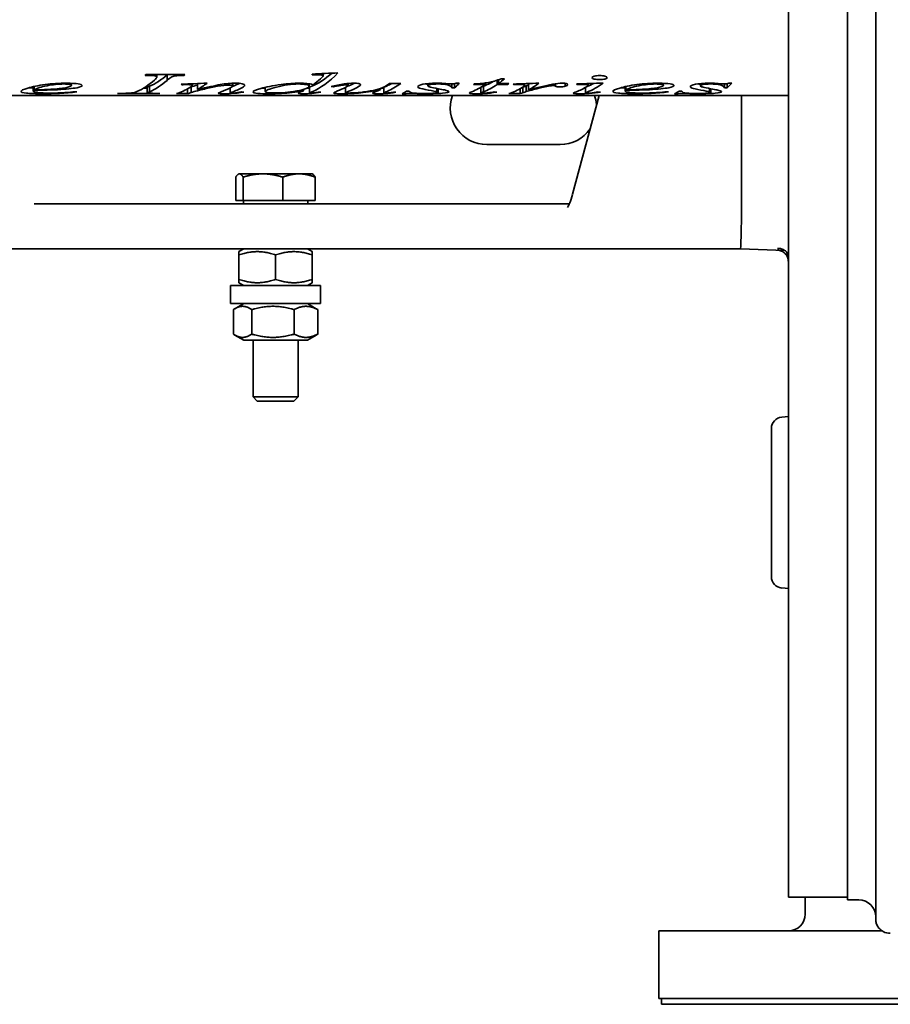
# Model space of a CAD drawing. Header units: millimetres. Extents: x 425 to 835, y 183 to 708.
# Tile 2 of 5: x 530 to 685, y 183 to 358. Entities that reach past the tile are written whole.
import ezdxf

# ---------------------------------------------------------------- set-up
doc = ezdxf.new("R2010")
doc.units = ezdxf.units.MM
doc.header["$LTSCALE"] = 3
doc.layers.add('Krawędzie widoczne(ISO)', color=7, linetype='Continuous', lineweight=35, true_color=0x262659)

msp = doc.modelspace()

# ---------------------------------------------------------------- linework, layer by layer
at = {"layer": 'Krawędzie widoczne(ISO)'}
for p, q in [((666.65, 202.31), (666.65, 662.31)), ((677.15, 662.81), (677.15, 201.81)), ((682.15, 433.18), (682.15, 266.67)), ((552.67, 348.22), (559.55, 348.22)), ((554.58, 348.22), (554.58, 347.78)), ((556.42, 348.15), (556.42, 347.18)), ((558.14, 348.22), (558.14, 348.02)), ((559.41, 348.22), (559.41, 348.08)), ((582.17, 348.3), (582.17, 348.16)), ((583.89, 348.39), (583.89, 348.13)), ((584.1, 348.39), (584.1, 347.99)), ((532.64, 346.08), (532.64, 345.26)), ((532.72, 346.1), (532.72, 345.41)), ((532.8, 346.11), (532.8, 345.51)), ((539.44, 346.68), (539.44, 346.29)), ((552.88, 345.83), (552.24, 345.83)), ((552.88, 345.98), (552.88, 344.98)), ((553.3, 346.17), (553.3, 345.18)), ((559.04, 346.52), (559.04, 346.41)), ((560.69, 346.05), (560.69, 345.05)), ((560.88, 346.59), (560.88, 346.29)), ((561.77, 346.55), (561.77, 345.57)), ((567.61, 345.88), (567.61, 344.98)), ((568.07, 346.68), (568.07, 346.24)), ((573.83, 345.96), (573.83, 345.19)), ((581.61, 346.57), (581.61, 346.17)), ((581.7, 345.96), (581.7, 344.96)), ((585.95, 346.21), (585.95, 346.05)), ((588.07, 345.96), (588.07, 345)), ((588.55, 346.65), (588.55, 346.3)), ((594.89, 345.97), (594.89, 344.97)), ((595.85, 346.63), (597.86, 346.63)), ((602.67, 346.63), (602.67, 346.23)), ((606.94, 346.56), (606.94, 345.88)), ((607.42, 345.88), (606.94, 345.88)), ((607.42, 346.61), (607.42, 345.88)), ((607.73, 346.69), (608.23, 346.69)), ((612.82, 346.44), (610.79, 346.44)), ((612.1, 345.96), (612.1, 344.96)), ((612.54, 346.15), (612.54, 345.15)), ((612.82, 346.73), (612.82, 346.44)), ((614.95, 347.22), (614.95, 346.44)), ((616.83, 346.44), (614.95, 346.44)), ((615.22, 347.31), (615.22, 346.63)), ((615.22, 346.63), (617.05, 346.63)), ((615.7, 347.49), (616.29, 347.49)), ((616.83, 346.63), (616.83, 346.44)), ((618.01, 346.54), (618.01, 346.43)), ((619.51, 345.99), (619.51, 345.99)), ((619.51, 345.99), (619.51, 345)), ((619.66, 346.6), (619.66, 346.41)), ((619.85, 346.6), (619.85, 346.33)), ((620.14, 346.2), (620.14, 345.21)), ((620.52, 346.48), (620.52, 345.49)), ((623.49, 346.24), (623.49, 346.05)), ((625.33, 346.59), (625.33, 346.18)), ((627.04, 346.67), (627.04, 346.14)), ((629.13, 346.55), (629.13, 346.44)), ((630.67, 345.97), (630.67, 344.98)), ((631.11, 346.62), (631.11, 346.33)), ((637.67, 346.08), (637.67, 345.26)), ((637.74, 346.1), (637.74, 345.41)), ((637.83, 346.11), (637.83, 345.51)), ((644.47, 346.68), (644.47, 346.29)), ((651.04, 346.63), (651.04, 346.23)), ((655.3, 346.56), (655.3, 345.88)), ((655.79, 345.88), (655.3, 345.88)), ((655.79, 346.61), (655.79, 345.88)), ((656.1, 346.69), (656.6, 346.69)), ((666.65, 344.51), (425.35, 344.51)), ((554.95, 344.84), (547.63, 344.84)), ((554.95, 344.88), (554.95, 344.84)), ((560.04, 344.84), (558.05, 344.84)), ((560.04, 345.7), (560.04, 344.84)), ((580.6, 345.58), (580.6, 345.36)), ((594.29, 345.76), (594.29, 345.58)), ((595.08, 344.93), (595.08, 344.85)), ((598.58, 344.81), (598.1, 344.81)), ((598.58, 345.06), (598.58, 344.81)), ((598.91, 345.27), (599.39, 345.27)), ((604.3, 345.75), (604.3, 345.18)), ((604.51, 345.71), (604.51, 345.06)), ((612.72, 344.92), (612.72, 344.85)), ((619.08, 344.84), (617.05, 344.84)), ((619.08, 345.73), (619.08, 344.84)), ((633.05, 344.51), (628.37, 327.03)), ((631.3, 344.94), (631.3, 344.87)), ((646.95, 344.81), (646.47, 344.81)), ((646.95, 345.06), (646.95, 344.81)), ((647.27, 345.27), (647.76, 345.27)), ((652.67, 345.75), (652.67, 345.18)), ((652.88, 345.71), (652.88, 345.06)), ((658.33, 344.51), (658.33, 323.16)), ((626.15, 335.81), (613.15, 335.81)), ((569.15, 330.61), (569.05, 330.55)), ((569.24, 330.61), (569.15, 330.61)), ((573.42, 330.61), (569.24, 330.61)), ((579.82, 330.61), (573.42, 330.61)), ((582.15, 330.61), (579.82, 330.61)), ((582.15, 330.61), (582.24, 330.55)), ((568.59, 325.91), (568.59, 330.03)), ((569.89, 325.91), (569.89, 330.03)), ((576.94, 325.91), (576.94, 330.03)), ((582.7, 325.91), (582.7, 330.03)), ((549.37, 325.31), (532.82, 325.31)), ((549.37, 325.31), (550.92, 325.31)), ((617.64, 325.31), (550.92, 325.31)), ((569.89, 325.91), (568.59, 325.91)), ((576.94, 325.91), (569.89, 325.91)), ((569.95, 325.91), (569.95, 325.31)), ((582.7, 325.91), (576.94, 325.91)), ((581.35, 325.91), (581.35, 325.31)), ((621.27, 325.31), (617.64, 325.31)), ((627.8, 325.31), (621.27, 325.31)), ((455.65, 317.31), (530.95, 317.31)), ((549.37, 317.31), (530.95, 317.31)), ((550.92, 317.31), (549.37, 317.31)), ((550.92, 317.31), (617.64, 317.31)), ((569.13, 311.88), (569.13, 316.23)), ((570, 317.31), (569.15, 316.82)), ((569.16, 311.88), (569.16, 316.23)), ((575.67, 311.88), (575.67, 316.23)), ((581.3, 317.31), (582.15, 316.82)), ((582.16, 311.88), (582.16, 316.23)), ((617.64, 317.31), (621.27, 317.31)), ((621.27, 317.31), (629.2, 317.31)), ((658.15, 317.31), (629.2, 317.31)), ((658.15, 317.31), (666.01, 317.03)), ((570, 310.81), (569.15, 311.3)), ((581.3, 310.81), (582.15, 311.3)), ((567.65, 310.81), (583.65, 310.81)), ((567.65, 307.61), (567.65, 310.81)), ((583.65, 307.61), (583.65, 310.81)), ((583.65, 307.61), (567.65, 307.61)), ((570, 307.61), (568.41, 306.69)), ((581.3, 307.61), (582.88, 306.69)), ((568.16, 302.18), (568.16, 306.53)), ((571.45, 302.18), (571.45, 306.53)), ((578.94, 302.18), (578.94, 306.53)), ((583.13, 302.18), (583.13, 306.53)), ((570, 301.11), (568.41, 302.02)), ((570, 301.11), (581.3, 301.11)), ((571.65, 301.11), (571.65, 291.07)), ((579.65, 301.11), (579.65, 291.07)), ((581.3, 301.11), (582.88, 302.02)), ((571.65, 291.07), (579.65, 291.07)), ((572.41, 290.31), (571.65, 291.07)), ((578.88, 290.31), (572.41, 290.31)), ((578.88, 290.31), (579.65, 291.07)), ((665.47, 287.47), (666.65, 287.57)), ((663.65, 259.14), (663.65, 285.47)), ((665.47, 257.15), (666.65, 257.04)), ((682.15, 235.72), (682.15, 215.12)), ((666.65, 202.31), (677.15, 202.31)), ((669.65, 199.31), (669.65, 202.31)), ((679.15, 201.81), (677.15, 201.81)), ((682.15, 199.71), (682.15, 198.43)), ((683.32, 196.31), (643.65, 196.31)), ((643.65, 184.31), (643.65, 196.31)), ((643.65, 184.31), (834.65, 184.31)), ((644.15, 184.31), (644.15, 183.31)), ((644.15, 183.31), (834.15, 183.31))]:
    msp.add_line(p, q, dxfattribs=at)
for centre, radius, start, end in [((613.15, 342.31), 6.5, 160.2169, 270), ((626.15, 342.31), 6.5, 5.123, 19.7754), ((626.15, 342.31), 6.5, 270, 324.8696), ((665.65, 285.47), 2, 95, 180), ((665.65, 259.14), 2, 180, 265), ((679.15, 198.81), 3, 0, 90), ((666.65, 199.31), 3, 270, 0), ((684.15, 198.31), 2, 180, 210.1062)]:
    msp.add_arc(centre, radius, start, end, dxfattribs=at)
for centre, major_axis, ratio, start_param, end_param in [((632.23, 325.99), (-3.86, 1.04), 0.694747, 0, 0.000238), ((85.6, 337.31), (-572.72, 14.15), 0.024678, 3.141884, 3.142202)]:
    msp.add_ellipse(centre, major_axis=major_axis, ratio=ratio, start_param=start_param, end_param=end_param, dxfattribs=at)
for points in [[(552.51, 348.08), (552.56, 348.13), (552.62, 348.17), (552.67, 348.22)], [(556.42, 348.15), (555.38, 347.28), (554.34, 346.62), (553.3, 346.17)], [(554.19, 347.25), (554.45, 347.48), (554.58, 347.66), (554.58, 347.78)], [(556.49, 348.22), (556.47, 348.2), (556.45, 348.18), (556.42, 348.15)], [(559.41, 348.08), (558.84, 348.08), (558.42, 348.06), (558.14, 348.02)], [(559.55, 348.22), (559.5, 348.17), (559.46, 348.13), (559.41, 348.08)], [(586.73, 348.52), (585.18, 346.93), (583.63, 345.8), (582.08, 345.15)], [(585.67, 348.47), (584.48, 347.42), (583.28, 346.64), (582.08, 346.14)], [(582.17, 348.3), (583.69, 348.38), (585.21, 348.45), (586.73, 348.52)], [(583.19, 348.19), (582.98, 348.19), (582.64, 348.18), (582.17, 348.16)], [(583.89, 348.13), (583.72, 348.17), (583.48, 348.19), (583.19, 348.19)], [(583.6, 347.44), (583.73, 347.57), (583.85, 347.67), (583.94, 347.75)], [(584.1, 347.99), (584.1, 348.05), (584.03, 348.09), (583.89, 348.13)], [(583.94, 347.75), (584.04, 347.85), (584.1, 347.93), (584.1, 347.99)], [(532.64, 345.83), (532.35, 345.84), (532.08, 345.86), (531.85, 345.88)], [(540.42, 345.89), (539.64, 345.74), (538.48, 345.62), (536.97, 345.54)], [(541.32, 346.29), (541.32, 346.14), (541.02, 346.01), (540.42, 345.89)], [(551.05, 345.21), (552.1, 345.67), (553.14, 346.35), (554.19, 347.25)], [(553.3, 346.17), (553.02, 346.06), (552.88, 346), (552.88, 345.98)], [(556.42, 347.18), (555.38, 346.3), (554.34, 345.63), (553.3, 345.18)], [(558.05, 344.84), (558.85, 345.08), (559.65, 345.45), (560.45, 345.95)], [(558.92, 346.51), (560.45, 346.57), (561.97, 346.63), (563.49, 346.69)], [(559.04, 346.41), (559, 346.45), (558.96, 346.48), (558.92, 346.51)], [(559.52, 346.43), (559.36, 346.42), (559.2, 346.42), (559.04, 346.41)], [(560.07, 346.44), (559.97, 346.44), (559.79, 346.44), (559.52, 346.43)], [(560.45, 345.95), (560.73, 346.13), (560.88, 346.25), (560.88, 346.29)], [(560.69, 346.05), (560.62, 346.02), (560.56, 346), (560.5, 345.98)], [(561.77, 346.34), (561.34, 346.24), (560.98, 346.14), (560.69, 346.05)], [(563.49, 346.69), (562.92, 346.25), (562.35, 345.87), (561.77, 345.57)], [(561.92, 346.63), (561.87, 346.6), (561.82, 346.58), (561.77, 346.55)], [(565.97, 345.14), (566.55, 345.36), (567.14, 345.63), (567.73, 345.95)], [(567.42, 346.36), (567.16, 346.36), (566.83, 346.34), (566.45, 346.3)], [(567.61, 345.84), (567.58, 345.84), (567.55, 345.84), (567.52, 345.84)], [(567.73, 345.95), (567.96, 346.07), (568.07, 346.17), (568.07, 346.24)], [(569.76, 345.92), (569.15, 345.59), (568.53, 345.32), (567.92, 345.1)], [(569.27, 346.66), (568.85, 346.45), (568.42, 346.28), (568, 346.12)], [(570.19, 346.33), (570.19, 346.22), (570.04, 346.08), (569.76, 345.92)], [(573.83, 345.81), (573.64, 345.82), (573.46, 345.82), (573.28, 345.83)], [(576.64, 346.45), (577.82, 346.61), (578.9, 346.69), (579.89, 346.69)], [(581.7, 345.84), (581.55, 345.83), (581.41, 345.83), (581.27, 345.82)], [(582.08, 346.14), (581.83, 346.04), (581.7, 345.98), (581.7, 345.96)], [(582.33, 346.42), (582.75, 346.73), (583.18, 347.07), (583.6, 347.44)], [(585.54, 346.11), (586.26, 346.3), (587.03, 346.46), (587.83, 346.57)], [(585.95, 346.05), (585.81, 346.07), (585.68, 346.09), (585.54, 346.11)], [(586.67, 345.31), (587.13, 345.49), (587.59, 345.71), (588.05, 345.95)], [(588.07, 345.81), (587.97, 345.81), (587.87, 345.81), (587.78, 345.81)], [(587.83, 346.57), (588.45, 346.65), (589.02, 346.69), (589.54, 346.69)], [(588.05, 345.95), (588.39, 346.13), (588.55, 346.26), (588.55, 346.3)], [(588.67, 346.25), (588.56, 346.21), (588.47, 346.18), (588.39, 346.15)], [(589.7, 346.69), (589.36, 346.53), (589.01, 346.38), (588.67, 346.25)], [(590.13, 345.92), (589.64, 345.67), (589.16, 345.45), (588.67, 345.26)], [(590.74, 346.41), (590.74, 346.31), (590.54, 346.14), (590.13, 345.92)], [(594.89, 345.83), (594.74, 345.83), (594.6, 345.82), (594.45, 345.82)], [(595.44, 346.22), (595.07, 346.07), (594.89, 346), (594.89, 345.97)], [(597.86, 346.63), (597.05, 346.04), (596.24, 345.58), (595.44, 345.23)], [(596.29, 346.63), (596, 346.48), (595.72, 346.34), (595.44, 346.22)], [(595.54, 346.39), (595.64, 346.47), (595.74, 346.55), (595.85, 346.63)], [(602.67, 346.48), (602.49, 346.51), (602.33, 346.54), (602.18, 346.57)], [(604.22, 346.69), (604.5, 346.69), (604.76, 346.69), (604.99, 346.68)], [(606.77, 346.56), (607.16, 346.56), (607.48, 346.6), (607.73, 346.69)], [(608.23, 346.69), (607.96, 346.39), (607.69, 346.12), (607.42, 345.88)], [(610.49, 345.17), (611.27, 345.48), (612.04, 345.91), (612.82, 346.44)], [(610.79, 346.44), (610.83, 346.48), (610.88, 346.52), (610.92, 346.56)], [(612.1, 345.82), (612, 345.82), (611.91, 345.81), (611.81, 345.81)], [(612.54, 346.15), (612.24, 346.04), (612.1, 345.98), (612.1, 345.96)], [(614.33, 347.03), (613.73, 346.67), (613.14, 346.38), (612.54, 346.15)], [(614.95, 346.44), (614.15, 345.9), (613.34, 345.47), (612.54, 345.15)], [(616.29, 347.49), (615.93, 347.18), (615.57, 346.89), (615.22, 346.63)], [(617.05, 346.63), (616.98, 346.56), (616.91, 346.5), (616.83, 346.44)], [(617.05, 344.84), (617.84, 345.08), (618.63, 345.44), (619.42, 345.94)], [(617.83, 346.53), (619.35, 346.59), (620.86, 346.64), (622.38, 346.69)], [(618.01, 346.43), (617.95, 346.46), (617.89, 346.5), (617.83, 346.53)], [(618.98, 346.46), (618.8, 346.46), (618.48, 346.45), (618.01, 346.43)], [(619.66, 346.41), (619.48, 346.44), (619.25, 346.46), (618.98, 346.46)], [(619.42, 345.94), (619.71, 346.11), (619.85, 346.25), (619.85, 346.33)], [(620.14, 346.2), (619.77, 346.08), (619.56, 346.01), (619.51, 345.99)], [(619.85, 346.33), (619.85, 346.36), (619.78, 346.39), (619.66, 346.41)], [(620.52, 346.32), (620.39, 346.28), (620.26, 346.24), (620.14, 346.2)], [(622.38, 346.69), (621.76, 346.22), (621.14, 345.82), (620.52, 345.49)], [(620.81, 346.64), (620.72, 346.58), (620.62, 346.53), (620.52, 346.48)], [(620.52, 345.49), (622.09, 345.89), (623.51, 346.27), (624.77, 346.5)], [(623.49, 346.05), (622.76, 345.88), (621.96, 345.69), (621.1, 345.48)], [(624.54, 346.25), (624.3, 346.22), (623.96, 346.15), (623.49, 346.05)], [(624.97, 346.27), (624.81, 346.27), (624.67, 346.26), (624.54, 346.25)], [(624.77, 346.5), (625.5, 346.63), (626.09, 346.69), (626.54, 346.69)], [(625.22, 346.25), (625.15, 346.26), (625.06, 346.27), (624.97, 346.27)], [(625.33, 346.18), (625.31, 346.21), (625.27, 346.23), (625.22, 346.25)], [(627.04, 346.14), (626.83, 346.06), (626.53, 346.03), (626.13, 346.03)], [(627.49, 346.47), (627.49, 346.35), (627.34, 346.24), (627.04, 346.14)], [(628.83, 345.09), (629.45, 345.32), (630.07, 345.61), (630.69, 345.98)], [(629.13, 346.55), (630.67, 346.6), (632.22, 346.66), (633.76, 346.71)], [(630.33, 346.47), (630.14, 346.47), (629.73, 346.46), (629.13, 346.44)], [(630.67, 345.83), (630.58, 345.83), (630.49, 345.82), (630.41, 345.82)], [(630.69, 345.98), (630.97, 346.16), (631.11, 346.28), (631.11, 346.33)], [(630.95, 346.1), (630.86, 346.07), (630.79, 346.04), (630.75, 346.02)], [(633.76, 346.71), (632.82, 346.01), (631.89, 345.48), (630.95, 345.11)], [(632.14, 346.65), (631.75, 346.44), (631.35, 346.26), (630.95, 346.1)], [(637.67, 345.83), (637.38, 345.84), (637.11, 345.86), (636.87, 345.88)], [(645.45, 345.89), (644.67, 345.74), (643.51, 345.62), (641.99, 345.54)], [(646.35, 346.29), (646.35, 346.14), (646.05, 346.01), (645.45, 345.89)], [(651.04, 346.48), (650.86, 346.51), (650.7, 346.54), (650.55, 346.57)], [(652.58, 346.69), (652.87, 346.69), (653.13, 346.69), (653.36, 346.68)], [(655.14, 346.56), (655.52, 346.56), (655.84, 346.6), (656.1, 346.69)], [(656.6, 346.69), (656.33, 346.39), (656.06, 346.12), (655.79, 345.88)], [(532.72, 345.41), (532.67, 345.35), (532.64, 345.3), (532.64, 345.26)], [(536.97, 345.54), (535.96, 345.49), (534.54, 345.44), (532.72, 345.41)], [(532.8, 345.51), (534.15, 345.53), (535.24, 345.57), (536.08, 345.63)], [(540.38, 345.13), (538.28, 344.88), (536.28, 344.81), (534.38, 344.81)], [(540.11, 345.17), (540.2, 345.16), (540.29, 345.14), (540.38, 345.13)], [(547.63, 344.84), (547.69, 344.85), (547.75, 344.87), (547.82, 344.88)], [(547.82, 344.88), (548.56, 344.88), (549.05, 344.89), (549.29, 344.9)], [(549.29, 344.9), (549.68, 344.91), (549.97, 344.93), (550.16, 344.96)], [(550.16, 344.96), (550.45, 345), (550.75, 345.08), (551.05, 345.21)], [(553.3, 345.18), (553.02, 345.07), (552.88, 345.01), (552.88, 344.98)], [(555.1, 344.88), (555.05, 344.87), (555, 344.85), (554.95, 344.84)], [(560.69, 345.05), (560.47, 344.97), (560.25, 344.9), (560.04, 344.84)], [(561.82, 345.36), (561.37, 345.26), (560.99, 345.15), (560.69, 345.05)], [(565.45, 344.91), (565.45, 344.95), (565.62, 345.02), (565.97, 345.14)], [(567.79, 344.85), (567.3, 344.82), (566.86, 344.81), (566.48, 344.81)], [(567.92, 345.1), (567.72, 345.03), (567.61, 344.99), (567.61, 344.98)], [(570.01, 345.11), (569.23, 344.97), (568.48, 344.9), (567.79, 344.85)], [(567.91, 344.93), (567.99, 344.93), (568.11, 344.94), (568.24, 344.95)], [(568.24, 344.95), (568.66, 344.99), (569.11, 345.04), (569.6, 345.14)], [(569.6, 345.14), (569.73, 345.13), (569.87, 345.12), (570.01, 345.11)], [(576.73, 344.88), (575.93, 344.83), (575.16, 344.81), (574.42, 344.81)], [(580.6, 345.36), (579.19, 345.08), (577.9, 344.95), (576.73, 344.88)], [(579.69, 344.92), (579.69, 344.97), (579.82, 345.04), (580.08, 345.14)], [(580.08, 345.14), (580.25, 345.21), (580.43, 345.28), (580.6, 345.36)], [(582.08, 345.15), (581.83, 345.05), (581.7, 344.99), (581.7, 344.96)], [(581.92, 344.93), (582, 344.93), (582.09, 344.93), (582.2, 344.94)], [(582.2, 344.94), (582.4, 344.96), (582.73, 345.01), (583.2, 345.11)], [(583.2, 345.11), (583.35, 345.1), (583.5, 345.09), (583.66, 345.08)], [(585.97, 344.95), (585.97, 345.01), (586.2, 345.12), (586.67, 345.31)], [(588.67, 345.26), (588.27, 345.11), (588.07, 345.04), (588.07, 345)], [(592.86, 344.9), (592.86, 344.93), (592.92, 344.97), (593.04, 345.03)], [(593.04, 345.03), (593.19, 345.09), (593.6, 345.24), (594.29, 345.58)], [(595.08, 344.85), (594.66, 344.82), (594.25, 344.81), (593.85, 344.81)], [(595.44, 345.23), (595.07, 345.08), (594.89, 345), (594.89, 344.97)], [(596.97, 345.09), (596.36, 344.96), (595.73, 344.89), (595.08, 344.85)], [(596.57, 345.12), (596.7, 345.11), (596.83, 345.1), (596.97, 345.09)], [(598.1, 344.81), (598.37, 344.93), (598.64, 345.08), (598.91, 345.27)], [(599.49, 344.86), (599.09, 344.86), (598.79, 344.84), (598.58, 344.81)], [(600.17, 344.85), (599.88, 344.86), (599.65, 344.86), (599.49, 344.86)], [(602.38, 344.81), (601.74, 344.81), (601, 344.82), (600.17, 344.85)], [(604.51, 345.06), (604.51, 345.1), (604.44, 345.14), (604.3, 345.18)], [(610.04, 344.93), (610.04, 344.97), (610.19, 345.05), (610.49, 345.17)], [(612.72, 344.85), (612.25, 344.82), (611.78, 344.81), (611.3, 344.81)], [(612.54, 345.15), (612.24, 345.05), (612.1, 344.99), (612.1, 344.96)], [(612.42, 344.92), (612.62, 344.92), (612.88, 344.93), (613.2, 344.96)], [(614.91, 345.1), (614.14, 344.97), (613.41, 344.89), (612.72, 344.85)], [(613.2, 344.96), (613.39, 344.98), (613.81, 345.03), (614.47, 345.14)], [(614.47, 345.14), (614.61, 345.13), (614.76, 345.12), (614.91, 345.1)], [(619.51, 345), (619.37, 344.94), (619.23, 344.89), (619.08, 344.84)], [(620.14, 345.21), (619.77, 345.08), (619.56, 345.02), (619.51, 345)], [(621.1, 345.48), (620.73, 345.39), (620.41, 345.3), (620.14, 345.21)], [(628.48, 344.91), (628.48, 344.94), (628.6, 345), (628.83, 345.09)], [(631.3, 344.87), (630.73, 344.83), (630.19, 344.81), (629.66, 344.81)], [(630.95, 345.11), (630.76, 345.03), (630.67, 344.99), (630.67, 344.98)], [(631.05, 344.94), (631.17, 344.94), (631.32, 344.94), (631.49, 344.95)], [(633.33, 345.11), (632.75, 345), (632.08, 344.92), (631.3, 344.87)], [(631.49, 344.95), (631.95, 344.99), (632.4, 345.05), (632.86, 345.14)], [(632.86, 345.14), (633.02, 345.13), (633.18, 345.12), (633.33, 345.11)], [(637.74, 345.41), (637.7, 345.35), (637.67, 345.3), (637.67, 345.26)], [(641.99, 345.54), (640.98, 345.49), (639.57, 345.44), (637.74, 345.41)], [(637.83, 345.51), (639.18, 345.53), (640.27, 345.57), (641.11, 345.63)], [(645.41, 345.13), (643.31, 344.88), (641.31, 344.81), (639.41, 344.81)], [(645.14, 345.17), (645.23, 345.16), (645.32, 345.14), (645.41, 345.13)], [(646.47, 344.81), (646.73, 344.93), (647, 345.08), (647.27, 345.27)], [(647.86, 344.86), (647.46, 344.86), (647.16, 344.84), (646.95, 344.81)], [(648.54, 344.85), (648.24, 344.86), (648.02, 344.86), (647.86, 344.86)], [(650.74, 344.81), (650.11, 344.81), (649.37, 344.82), (648.54, 344.85)], [(652.88, 345.06), (652.88, 345.1), (652.81, 345.14), (652.67, 345.18)], [(666.65, 315.1), (666.65, 315.1), (666.65, 315.09), (666.65, 315.08)]]:
    msp.add_open_spline(points, degree=3, dxfattribs=at)
for points, knots in [([(554.58, 347.78), (554.58, 347.84), (554.52, 347.9), (554.41, 347.94), (554.29, 347.99), (554.11, 348.02), (553.88, 348.05), (553.64, 348.07), (553.19, 348.08), (552.51, 348.08)], [0, 0, 0, 0, 1, 1, 1, 2, 2, 2, 3, 3, 3, 3]), ([(558.14, 348.02), (557.74, 347.97), (557.44, 347.89), (557.23, 347.8), (557.02, 347.7), (556.75, 347.48), (556.42, 347.18)], [0, 0, 0, 0, 1, 1, 1, 2, 2, 2, 2]), ([(631.82, 347.68), (631.82, 347.78), (631.95, 347.86), (632.2, 347.93), (632.46, 348), (632.77, 348.04), (633.16, 348.04)], [0, 0, 0, 0, 1, 1, 1, 2, 2, 2, 2]), ([(633.16, 347.33), (632.78, 347.33), (632.47, 347.36), (632.21, 347.43), (631.95, 347.5), (631.82, 347.58), (631.82, 347.68)], [0, 0, 0, 0, 1, 1, 1, 2, 2, 2, 2]), ([(633.16, 348.04), (633.53, 348.04), (633.84, 348), (634.1, 347.93), (634.35, 347.86), (634.48, 347.78), (634.48, 347.68)], [0, 0, 0, 0, 1, 1, 1, 2, 2, 2, 2]), ([(634.48, 347.68), (634.48, 347.58), (634.35, 347.5), (634.09, 347.43), (633.83, 347.36), (633.52, 347.33), (633.16, 347.33)], [0, 0, 0, 0, 1, 1, 1, 2, 2, 2, 2]), ([(530.47, 345.22), (530.47, 345.39), (530.87, 345.59), (531.69, 345.83), (532.5, 346.07), (533.52, 346.29), (534.75, 346.45), (535.98, 346.61), (537.25, 346.69), (538.55, 346.69)], [0, 0, 0, 0, 1, 1, 1, 2, 2, 2, 3, 3, 3, 3]), ([(538.05, 346.55), (537.12, 346.55), (536.14, 346.44), (535.1, 346.25), (534.06, 346.06), (533.29, 345.79), (532.8, 345.51)], [0, 0, 0, 0, 1, 1, 1, 2, 2, 2, 2]), ([(536.08, 345.63), (537.2, 345.71), (538.04, 345.8), (538.6, 345.92), (539.16, 346.05), (539.44, 346.17), (539.44, 346.29)], [0, 0, 0, 0, 1, 1, 1, 2, 2, 2, 2]), ([(539.44, 346.29), (539.44, 346.36), (539.32, 346.43), (539.08, 346.48), (538.84, 346.52), (538.49, 346.55), (538.05, 346.55)], [0, 0, 0, 0, 1, 1, 1, 2, 2, 2, 2]), ([(538.55, 346.69), (539.49, 346.69), (540.19, 346.65), (540.64, 346.57), (541.09, 346.49), (541.32, 346.39), (541.32, 346.29)], [0, 0, 0, 0, 1, 1, 1, 2, 2, 2, 2]), ([(560.88, 346.29), (560.88, 346.33), (560.8, 346.36), (560.64, 346.39), (560.48, 346.42), (560.29, 346.44), (560.07, 346.44)], [0, 0, 0, 0, 1, 1, 1, 2, 2, 2, 2]), ([(561.77, 345.57), (563.54, 345.94), (564.89, 346.28), (565.83, 346.44), (566.77, 346.61), (567.68, 346.69), (568.55, 346.69)], [0, 0, 0, 0, 1, 1, 1, 2, 2, 2, 2]), ([(566.45, 346.3), (565.74, 346.22), (565.01, 346.09), (564.24, 345.92), (563.48, 345.76), (562.67, 345.56), (561.82, 345.36)], [0, 0, 0, 0, 1, 1, 1, 2, 2, 2, 2]), ([(568.07, 346.24), (568.07, 346.27), (568, 346.3), (567.88, 346.33), (567.75, 346.35), (567.6, 346.36), (567.42, 346.36)], [0, 0, 0, 0, 1, 1, 1, 2, 2, 2, 2]), ([(568.55, 346.69), (569.02, 346.69), (569.41, 346.66), (569.72, 346.59), (570.03, 346.52), (570.19, 346.43), (570.19, 346.33)], [0, 0, 0, 0, 1, 1, 1, 2, 2, 2, 2]), ([(571.66, 345.15), (571.66, 345.31), (572.11, 345.51), (573.02, 345.76), (573.94, 346.01), (575.14, 346.25), (576.64, 346.45)], [0, 0, 0, 0, 1, 1, 1, 2, 2, 2, 2]), ([(579.69, 346.55), (578.45, 346.55), (577.17, 346.34), (575.83, 346), (574.5, 345.66), (573.83, 345.4), (573.83, 345.19)], [0, 0, 0, 0, 1, 1, 1, 2, 2, 2, 2]), ([(575.57, 344.96), (576.65, 344.96), (577.92, 345.04), (579.4, 345.31), (580.87, 345.58), (581.61, 345.88), (581.61, 346.17)], [0, 0, 0, 0, 1, 1, 1, 2, 2, 2, 2]), ([(581.61, 346.17), (581.61, 346.28), (581.43, 346.37), (581.07, 346.44), (580.71, 346.51), (580.24, 346.55), (579.69, 346.55)], [0, 0, 0, 0, 1, 1, 1, 2, 2, 2, 2]), ([(579.89, 346.69), (580.41, 346.69), (580.86, 346.67), (581.23, 346.63), (581.6, 346.59), (581.97, 346.52), (582.33, 346.42)], [0, 0, 0, 0, 1, 1, 1, 2, 2, 2, 2]), ([(588.13, 346.38), (587.9, 346.38), (587.68, 346.37), (587.46, 346.34), (587.24, 346.31), (586.73, 346.21), (585.95, 346.05)], [0, 0, 0, 0, 1, 1, 1, 2, 2, 2, 2]), ([(588.55, 346.3), (588.55, 346.32), (588.51, 346.34), (588.42, 346.36), (588.33, 346.37), (588.23, 346.38), (588.13, 346.38)], [0, 0, 0, 0, 1, 1, 1, 2, 2, 2, 2]), ([(588.7, 344.95), (589, 344.95), (589.4, 344.96), (589.89, 344.99), (590.38, 345.02), (591.03, 345.09), (591.85, 345.22), (592.66, 345.35), (593.33, 345.48), (593.86, 345.62), (594.39, 345.76), (594.95, 346), (595.54, 346.39)], [0, 0, 0, 0, 1, 1, 1, 2, 2, 2, 3, 3, 3, 4, 4, 4, 4]), ([(589.54, 346.69), (589.89, 346.69), (590.18, 346.67), (590.41, 346.61), (590.63, 346.56), (590.74, 346.49), (590.74, 346.41)], [0, 0, 0, 0, 1, 1, 1, 2, 2, 2, 2]), ([(600.88, 346.07), (600.88, 346.23), (601.19, 346.37), (601.81, 346.5), (602.43, 346.63), (603.23, 346.69), (604.22, 346.69)], [0, 0, 0, 0, 1, 1, 1, 2, 2, 2, 2]), ([(604.3, 345.18), (604.05, 345.24), (603.53, 345.34), (602.74, 345.48), (601.95, 345.61), (601.44, 345.73), (601.22, 345.81), (600.99, 345.89), (600.88, 345.98), (600.88, 346.07)], [0, 0, 0, 0, 1, 1, 1, 2, 2, 2, 3, 3, 3, 3]), ([(604.47, 346.55), (603.92, 346.55), (603.48, 346.52), (603.16, 346.45), (602.83, 346.39), (602.67, 346.32), (602.67, 346.23)], [0, 0, 0, 0, 1, 1, 1, 2, 2, 2, 2]), ([(602.67, 346.23), (602.67, 346.17), (602.73, 346.12), (602.86, 346.07), (602.99, 346.02), (603.27, 345.95), (603.7, 345.87)], [0, 0, 0, 0, 1, 1, 1, 2, 2, 2, 2]), ([(603.7, 345.87), (604.86, 345.65), (605.6, 345.51), (605.94, 345.41), (606.27, 345.32), (606.44, 345.24), (606.44, 345.17)], [0, 0, 0, 0, 1, 1, 1, 2, 2, 2, 2]), ([(606.94, 345.88), (606.89, 346.09), (606.63, 346.27), (606.18, 346.38), (605.72, 346.49), (605.15, 346.55), (604.47, 346.55)], [0, 0, 0, 0, 1, 1, 1, 2, 2, 2, 2]), ([(604.99, 346.68), (605.11, 346.67), (605.4, 346.65), (605.85, 346.61), (606.31, 346.58), (606.62, 346.56), (606.77, 346.56)], [0, 0, 0, 0, 1, 1, 1, 2, 2, 2, 2]), ([(610.92, 346.56), (611.9, 346.61), (612.73, 346.7), (613.41, 346.82), (614.08, 346.94), (614.85, 347.15), (615.7, 347.49)], [0, 0, 0, 0, 1, 1, 1, 2, 2, 2, 2]), ([(626.13, 346.03), (625.92, 346.03), (625.75, 346.04), (625.6, 346.06), (625.46, 346.09), (625.37, 346.13), (625.33, 346.18)], [0, 0, 0, 0, 1, 1, 1, 2, 2, 2, 2]), ([(626.54, 346.69), (626.83, 346.69), (627.07, 346.67), (627.24, 346.64), (627.41, 346.6), (627.49, 346.54), (627.49, 346.47)], [0, 0, 0, 0, 1, 1, 1, 2, 2, 2, 2]), ([(631.11, 346.33), (631.11, 346.37), (631.04, 346.41), (630.91, 346.43), (630.77, 346.46), (630.58, 346.47), (630.33, 346.47)], [0, 0, 0, 0, 1, 1, 1, 2, 2, 2, 2]), ([(635.49, 345.22), (635.49, 345.39), (635.9, 345.59), (636.72, 345.83), (637.53, 346.07), (638.55, 346.29), (639.78, 346.45), (641.01, 346.61), (642.28, 346.69), (643.58, 346.69)], [0, 0, 0, 0, 1, 1, 1, 2, 2, 2, 3, 3, 3, 3]), ([(643.08, 346.55), (642.15, 346.55), (641.17, 346.44), (640.13, 346.25), (639.09, 346.06), (638.32, 345.79), (637.83, 345.51)], [0, 0, 0, 0, 1, 1, 1, 2, 2, 2, 2]), ([(641.11, 345.63), (642.23, 345.71), (643.07, 345.8), (643.63, 345.92), (644.19, 346.05), (644.47, 346.17), (644.47, 346.29)], [0, 0, 0, 0, 1, 1, 1, 2, 2, 2, 2]), ([(644.47, 346.29), (644.47, 346.36), (644.35, 346.43), (644.1, 346.48), (643.86, 346.52), (643.52, 346.55), (643.08, 346.55)], [0, 0, 0, 0, 1, 1, 1, 2, 2, 2, 2]), ([(643.58, 346.69), (644.52, 346.69), (645.22, 346.65), (645.67, 346.57), (646.12, 346.49), (646.35, 346.39), (646.35, 346.29)], [0, 0, 0, 0, 1, 1, 1, 2, 2, 2, 2]), ([(649.24, 346.07), (649.24, 346.23), (649.56, 346.37), (650.18, 346.5), (650.8, 346.63), (651.6, 346.69), (652.58, 346.69)], [0, 0, 0, 0, 1, 1, 1, 2, 2, 2, 2]), ([(652.67, 345.18), (652.42, 345.24), (651.89, 345.34), (651.1, 345.48), (650.32, 345.61), (649.81, 345.73), (649.58, 345.81), (649.36, 345.89), (649.24, 345.98), (649.24, 346.07)], [0, 0, 0, 0, 1, 1, 1, 2, 2, 2, 3, 3, 3, 3]), ([(652.83, 346.55), (652.28, 346.55), (651.85, 346.52), (651.52, 346.45), (651.2, 346.39), (651.04, 346.32), (651.04, 346.23)], [0, 0, 0, 0, 1, 1, 1, 2, 2, 2, 2]), ([(651.04, 346.23), (651.04, 346.17), (651.1, 346.12), (651.23, 346.07), (651.36, 346.02), (651.64, 345.95), (652.07, 345.87)], [0, 0, 0, 0, 1, 1, 1, 2, 2, 2, 2]), ([(652.07, 345.87), (653.23, 345.65), (653.97, 345.51), (654.3, 345.41), (654.64, 345.32), (654.8, 345.24), (654.8, 345.17)], [0, 0, 0, 0, 1, 1, 1, 2, 2, 2, 2]), ([(655.3, 345.88), (655.25, 346.09), (655, 346.27), (654.55, 346.38), (654.09, 346.49), (653.52, 346.55), (652.83, 346.55)], [0, 0, 0, 0, 1, 1, 1, 2, 2, 2, 2]), ([(653.36, 346.68), (653.48, 346.67), (653.77, 346.65), (654.22, 346.61), (654.68, 346.58), (654.98, 346.56), (655.14, 346.56)], [0, 0, 0, 0, 1, 1, 1, 2, 2, 2, 2]), ([(534.38, 344.81), (533.08, 344.81), (532.11, 344.84), (531.45, 344.92), (530.79, 345), (530.47, 345.1), (530.47, 345.22)], [0, 0, 0, 0, 1, 1, 1, 2, 2, 2, 2]), ([(532.64, 345.26), (532.64, 345.16), (532.93, 345.08), (533.49, 345.02), (534.06, 344.96), (534.75, 344.94), (535.57, 344.94)], [0, 0, 0, 0, 1, 1, 1, 2, 2, 2, 2]), ([(535.57, 344.94), (536.22, 344.94), (536.84, 344.95), (537.44, 344.98), (538.03, 345), (538.93, 345.06), (540.11, 345.17)], [0, 0, 0, 0, 1, 1, 1, 2, 2, 2, 2]), ([(552.88, 344.98), (552.88, 344.96), (552.93, 344.94), (553.05, 344.93), (553.16, 344.92), (553.34, 344.91), (553.58, 344.9), (553.82, 344.89), (554.32, 344.88), (555.1, 344.88)], [0, 0, 0, 0, 1, 1, 1, 2, 2, 2, 3, 3, 3, 3]), ([(566.48, 344.81), (566.17, 344.81), (565.92, 344.82), (565.73, 344.84), (565.54, 344.85), (565.45, 344.88), (565.45, 344.91)], [0, 0, 0, 0, 1, 1, 1, 2, 2, 2, 2]), ([(567.61, 344.98), (567.61, 344.96), (567.64, 344.95), (567.71, 344.95), (567.77, 344.94), (567.84, 344.93), (567.91, 344.93)], [0, 0, 0, 0, 1, 1, 1, 2, 2, 2, 2]), ([(574.42, 344.81), (573.69, 344.81), (573.04, 344.83), (572.49, 344.89), (571.93, 344.95), (571.66, 345.03), (571.66, 345.15)], [0, 0, 0, 0, 1, 1, 1, 2, 2, 2, 2]), ([(573.83, 345.19), (573.83, 345.1), (574, 345.05), (574.35, 345.01), (574.69, 344.97), (575.1, 344.96), (575.57, 344.96)], [0, 0, 0, 0, 1, 1, 1, 2, 2, 2, 2]), ([(580.61, 344.81), (580.37, 344.81), (580.15, 344.82), (579.97, 344.84), (579.78, 344.86), (579.69, 344.88), (579.69, 344.92)], [0, 0, 0, 0, 1, 1, 1, 2, 2, 2, 2]), ([(583.66, 345.08), (583.14, 344.98), (582.61, 344.92), (582.08, 344.87), (581.55, 344.83), (581.06, 344.81), (580.61, 344.81)], [0, 0, 0, 0, 1, 1, 1, 2, 2, 2, 2]), ([(581.7, 344.96), (581.7, 344.95), (581.73, 344.95), (581.77, 344.94), (581.82, 344.93), (581.87, 344.93), (581.92, 344.93)], [0, 0, 0, 0, 1, 1, 1, 2, 2, 2, 2]), ([(587.47, 344.81), (587.04, 344.81), (586.69, 344.82), (586.4, 344.85), (586.11, 344.87), (585.97, 344.9), (585.97, 344.95)], [0, 0, 0, 0, 1, 1, 1, 2, 2, 2, 2]), ([(594.29, 345.58), (592.73, 345.2), (591.42, 345.03), (590.37, 344.94), (589.32, 344.85), (588.35, 344.81), (587.47, 344.81)], [0, 0, 0, 0, 1, 1, 1, 2, 2, 2, 2]), ([(588.07, 345), (588.07, 344.99), (588.12, 344.97), (588.24, 344.96), (588.35, 344.95), (588.5, 344.95), (588.7, 344.95)], [0, 0, 0, 0, 1, 1, 1, 2, 2, 2, 2]), ([(593.85, 344.81), (593.55, 344.81), (593.32, 344.82), (593.13, 344.84), (592.95, 344.85), (592.86, 344.87), (592.86, 344.9)], [0, 0, 0, 0, 1, 1, 1, 2, 2, 2, 2]), ([(594.89, 344.97), (594.89, 344.96), (594.91, 344.94), (594.96, 344.94), (595, 344.93), (595.06, 344.93), (595.14, 344.93)], [0, 0, 0, 0, 1, 1, 1, 2, 2, 2, 2]), ([(595.14, 344.93), (595.26, 344.93), (595.39, 344.93), (595.52, 344.95), (595.66, 344.96), (596.01, 345.01), (596.57, 345.12)], [0, 0, 0, 0, 1, 1, 1, 2, 2, 2, 2]), ([(599.39, 345.27), (599.44, 345.1), (599.72, 345), (600.23, 344.94), (600.74, 344.89), (601.43, 344.86), (602.3, 344.86)], [0, 0, 0, 0, 1, 1, 1, 2, 2, 2, 2]), ([(602.3, 344.86), (602.98, 344.86), (603.52, 344.88), (603.91, 344.92), (604.31, 344.95), (604.51, 345), (604.51, 345.06)], [0, 0, 0, 0, 1, 1, 1, 2, 2, 2, 2]), ([(606.44, 345.17), (606.44, 345.06), (606.05, 344.97), (605.29, 344.91), (604.52, 344.84), (603.55, 344.81), (602.38, 344.81)], [0, 0, 0, 0, 1, 1, 1, 2, 2, 2, 2]), ([(611.3, 344.81), (610.93, 344.81), (610.63, 344.82), (610.39, 344.84), (610.16, 344.86), (610.04, 344.89), (610.04, 344.93)], [0, 0, 0, 0, 1, 1, 1, 2, 2, 2, 2]), ([(612.1, 344.96), (612.1, 344.95), (612.13, 344.94), (612.19, 344.93), (612.26, 344.92), (612.33, 344.92), (612.42, 344.92)], [0, 0, 0, 0, 1, 1, 1, 2, 2, 2, 2]), ([(629.66, 344.81), (629.31, 344.81), (629.03, 344.82), (628.81, 344.84), (628.59, 344.86), (628.48, 344.88), (628.48, 344.91)], [0, 0, 0, 0, 1, 1, 1, 2, 2, 2, 2]), ([(630.67, 344.98), (630.67, 344.97), (630.71, 344.96), (630.79, 344.95), (630.87, 344.94), (630.96, 344.94), (631.05, 344.94)], [0, 0, 0, 0, 1, 1, 1, 2, 2, 2, 2]), ([(639.41, 344.81), (638.11, 344.81), (637.14, 344.84), (636.48, 344.92), (635.82, 345), (635.49, 345.1), (635.49, 345.22)], [0, 0, 0, 0, 1, 1, 1, 2, 2, 2, 2]), ([(637.67, 345.26), (637.67, 345.16), (637.96, 345.08), (638.52, 345.02), (639.09, 344.96), (639.78, 344.94), (640.6, 344.94)], [0, 0, 0, 0, 1, 1, 1, 2, 2, 2, 2]), ([(640.6, 344.94), (641.24, 344.94), (641.87, 344.95), (642.47, 344.98), (643.06, 345), (643.96, 345.06), (645.14, 345.17)], [0, 0, 0, 0, 1, 1, 1, 2, 2, 2, 2]), ([(647.76, 345.27), (647.81, 345.1), (648.09, 345), (648.6, 344.94), (649.11, 344.89), (649.8, 344.86), (650.67, 344.86)], [0, 0, 0, 0, 1, 1, 1, 2, 2, 2, 2]), ([(650.67, 344.86), (651.35, 344.86), (651.88, 344.88), (652.28, 344.92), (652.68, 344.95), (652.88, 345), (652.88, 345.06)], [0, 0, 0, 0, 1, 1, 1, 2, 2, 2, 2]), ([(654.8, 345.17), (654.8, 345.06), (654.42, 344.97), (653.66, 344.91), (652.89, 344.84), (651.92, 344.81), (650.74, 344.81)], [0, 0, 0, 0, 1, 1, 1, 2, 2, 2, 2]), ([(627.44, 324.63), (627.44, 324.63), (627.48, 324.68), (627.61, 324.91), (627.73, 325.15), (628.02, 325.86), (628.19, 326.36), (628.35, 326.96)], [0.5558233, 0.5558233, 0.5558233, 0.5558233, 0.7097667, 0.7097667, 0.9402917, 0.9402917, 1.2271047, 1.2271047, 1.2271047, 1.2271047]), ([(658.33, 323.16), (658.32, 322.27), (658.3, 321.44), (658.28, 319.97), (658.26, 319.34), (658.23, 318.32), (658.21, 317.93), (658.18, 317.43), (658.16, 317.31), (658.15, 317.31)], [4.521934, 4.521934, 4.521934, 4.521934, 4.898688, 4.898688, 5.275473, 5.275473, 5.652259, 5.652259, 6.028145, 6.028145, 6.028145, 6.028145]), ([(664.72, 317.35), (664.72, 317.35), (664.72, 317.35), (664.95, 317.37), (665.18, 317.36), (665.61, 317.26), (665.81, 317.17), (666.19, 316.91), (666.34, 316.74), (666.5, 316.44), (666.56, 316.32), (666.63, 316.04), (666.65, 315.89), (666.65, 315.74)], [-0.0006372, -0.0006372, -0.0006372, -0.0006372, 0, 0, 0.0894214, 0.0894214, 0.1788688, 0.1788688, 0.2733148, 0.2733148, 0.3336031, 0.3336031, 0.3943571, 0.3943571, 0.3943571, 0.3943571]), ([(666.64, 315.13), (666.64, 315.25), (666.63, 315.36), (666.58, 315.59), (666.54, 315.72), (666.4, 316.06), (666.26, 316.28), (665.9, 316.66), (665.68, 316.81), (665.22, 317.01), (664.98, 317.07), (664.72, 317.08), (664.72, 317.08), (664.72, 317.08)], [0.0058093, 0.0058093, 0.0058093, 0.0058093, 0.0391578, 0.0391578, 0.0784826, 0.0784826, 0.1519995, 0.1519995, 0.2217578, 0.2217578, 0.290693, 0.290693, 0.2913398, 0.2913398, 0.2913398, 0.2913398]), ([(682.15, 235.72), (682.15, 243.63), (682.15, 252.7), (682.15, 263.98), (682.15, 265.32), (682.15, 266.67)], [0, 0, 0, 0, 4.251569, 4.251569, 4.814637, 4.814637, 4.814637, 4.814637]), ([(682.15, 199.71), (682.15, 201.23), (682.15, 204.09), (682.15, 210.21), (682.15, 212.52), (682.15, 215.12)], [0, 0, 0, 0, 4.117822, 4.117822, 6.13311, 6.13311, 6.13311, 6.13311]), ([(682.15, 198.43), (682.15, 198.43), (682.15, 198.43), (682.15, 198.43), (682.15, 198.43), (682.15, 198.43), (682.15, 198.43), (682.15, 198.43), (682.15, 198.43), (682.15, 198.43), (682.15, 198.43), (682.15, 198.43), (682.15, 198.43), (682.15, 198.43), (682.15, 198.43), (682.15, 198.43), (682.15, 198.43), (682.15, 198.43), (682.15, 198.43), (682.15, 198.43), (682.15, 198.43), (682.15, 198.43), (682.15, 198.43), (682.15, 198.43)], [0.988591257, 0.988591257, 0.988591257, 0.988591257, 0.988882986, 0.988882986, 0.989292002, 0.989292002, 0.98943837, 0.98943837, 0.98949683, 0.98949683, 0.989543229, 0.989543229, 0.98959059, 0.98959059, 0.989628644, 0.989628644, 0.989699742, 0.989699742, 0.989882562, 0.989882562, 0.990445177, 0.990445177, 0.990884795, 0.990884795, 0.990884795, 0.990884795]), ([(684.74, 195.9), (684.37, 195.9), (683.9, 195.98), (683.25, 196.34), (683.04, 196.5), (682.6, 196.95), (682.38, 197.29), (682.2, 197.87), (682.17, 198.06), (682.15, 198.29), (682.15, 198.34), (682.15, 198.39), (682.15, 198.4), (682.15, 198.41), (682.15, 198.42), (682.15, 198.42), (682.15, 198.42), (682.15, 198.43), (682.15, 198.43), (682.15, 198.43), (682.15, 198.43), (682.15, 198.43), (682.15, 198.43), (682.15, 198.43), (682.15, 198.43), (682.15, 198.43), (682.15, 198.43), (682.15, 198.43), (682.15, 198.43), (682.15, 198.43), (682.15, 198.43), (682.15, 198.43), (682.15, 198.43), (682.15, 198.43), (682.15, 198.43), (682.15, 198.43)], [0, 0, 0, 0, 0.2579641, 0.2579641, 0.3725591, 0.3725591, 0.5422613, 0.5422613, 0.6212787, 0.6212787, 0.6395936, 0.6395936, 0.6430271, 0.6430271, 0.6446203, 0.6446203, 0.645417, 0.645417, 0.6456162, 0.6456162, 0.6457159, 0.6457159, 0.6457658, 0.6457658, 0.6458162, 0.6458162, 0.6458323, 0.6458323, 0.6458518, 0.6458518, 0.6458752, 0.6458752, 0.6459268, 0.6459268, 0.6461067, 0.6461067, 0.6461067, 0.6461067])]:
    msp.add_open_spline(points, degree=3, knots=knots, dxfattribs=at)
for points, weights in [([(569.24, 330.61), (568.94, 330.61), (568.59, 330.03)], [1, 1.0379548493, 1]), ([(569.89, 330.03), (569.54, 330.61), (569.24, 330.61)], [1, 1.0379548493, 1]), ([(573.42, 330.61), (571.78, 330.61), (569.89, 330.03)], [1, 1.0379548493, 1]), ([(576.94, 330.03), (575.05, 330.61), (573.42, 330.61)], [1, 1.0379548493, 1]), ([(579.82, 330.61), (578.48, 330.61), (576.94, 330.03)], [1, 1.0379548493, 1]), ([(582.7, 330.03), (581.15, 330.61), (579.82, 330.61)], [1, 1.0379548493, 1]), ([(582.24, 330.55), (582.46, 330.43), (582.7, 330.03)], [1.01643061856, 1.02592953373, 1]), ([(569.16, 316.23), (569.15, 317.32), (569.13, 316.23)], [1, 1.15470053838, 1]), ([(575.67, 316.23), (572.41, 317.32), (569.16, 316.23)], [1, 1.15470053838, 1]), ([(582.16, 316.23), (578.91, 317.32), (575.67, 316.23)], [1, 1.15470053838, 1]), ([(582.15, 316.82), (582.15, 316.81), (582.16, 316.23)], [1.0773479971, 1.07693104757, 1]), ([(569.13, 311.88), (569.15, 310.79), (569.16, 311.88)], [1, 1.15470053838, 1]), ([(569.16, 311.88), (572.41, 310.79), (575.67, 311.88)], [1, 1.15470053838, 1]), ([(575.67, 311.88), (578.91, 310.79), (582.16, 311.88)], [1, 1.15470053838, 1]), ([(582.16, 311.88), (582.15, 311.3), (582.15, 311.3)], [1, 1.07693104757, 1.0773479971]), ([(571.45, 306.53), (569.8, 307.62), (568.16, 306.53)], [1, 1.15470053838, 1]), ([(578.94, 306.53), (575.19, 307.62), (571.45, 306.53)], [1, 1.15470053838, 1]), ([(583.13, 306.53), (581.04, 307.62), (578.94, 306.53)], [1, 1.15470053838, 1]), ([(582.88, 306.69), (583, 306.62), (583.13, 306.53)], [1.01985052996, 1.0106597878, 1]), ([(568.16, 302.18), (569.8, 301.09), (571.45, 302.18)], [1, 1.15470053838, 1]), ([(571.45, 302.18), (575.19, 301.09), (578.94, 302.18)], [1, 1.15470053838, 1]), ([(578.94, 302.18), (581.04, 301.09), (583.13, 302.18)], [1, 1.15470053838, 1]), ([(583.13, 302.18), (583, 302.09), (582.88, 302.02)], [1, 1.0106597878, 1.01985052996])]:
    msp.add_rational_spline(points, weights, degree=2, dxfattribs=at)

doc.saveas('drawing.dxf')
